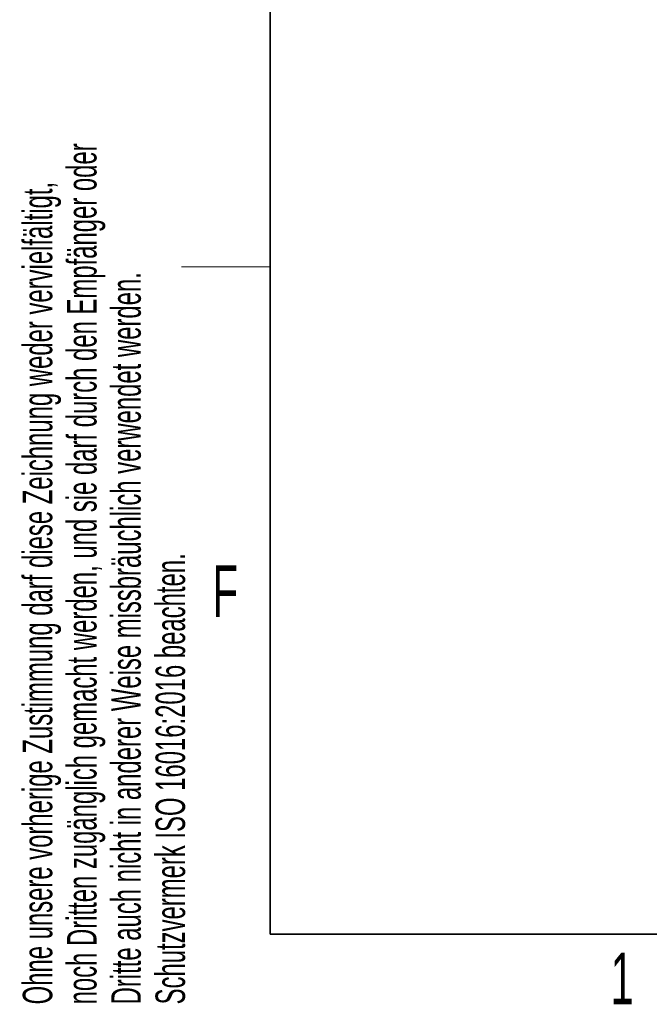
# Model space of a CAD drawing. Header units: millimetres. Extents: x 5 to 418, y 2 to 292.
# Tile 1 of 26: x 9 to 52, y 7 to 74. Entities that reach past the tile are written whole.
import ezdxf

# ---------------------------------------------------------------- set-up
doc = ezdxf.new("R2010")
doc.units = ezdxf.units.MM
doc.layers.add('SLD-0', color=7, linetype='Continuous')
doc.styles.add('SLDTEXTSTYLE0', font='TXT', dxfattribs={"width": 0.605})

msp = doc.modelspace()

# ---------------------------------------------------------------- linework, layer by layer
at = {"layer": 'SLD-0', "lineweight": 35}
for p, q in [((26, 282.5), (26, 12)), ((26, 12), (408, 12))]:
    msp.add_line(p, q, dxfattribs=at)
at = {"layer": 'SLD-0', "lineweight": 18}
msp.add_line((20, 57.25), (26, 57.25), dxfattribs=at)

# ---------------------------------------------------------------- texts
at = {"layer": 'SLD-0', "char_height": 2, "attachment_point": 1, "rotation": 90, "style": 'SLDTEXTSTYLE0'}
for s, insert in [('noch Dritten zugänglich gemacht werden, und sie darf durch den Empfänger oder', (12.23, 7.238)), ('Ohne unsere vorherige Zustimmung darf diese Zeichnung weder vervielfältigt,', (9.23, 7.238)), ('Dritte auch nicht in anderer Weise missbräuchlich verwendet werden.', (15.23, 7.238)), ('Schutzvermerk ISO 16016:2016 beachten.', (18.23, 7.238))]:
    msp.add_mtext(s, dxfattribs=dict(at, insert=insert))
at = {"layer": 'SLD-0', "char_height": 3.5, "attachment_point": 2, "style": 'SLDTEXTSTYLE0'}
for s, insert in [('F', (22.954, 37.001)), ('1', (49.853, 10.743))]:
    msp.add_mtext(s, dxfattribs=dict(at, insert=insert))

doc.saveas('drawing.dxf')
